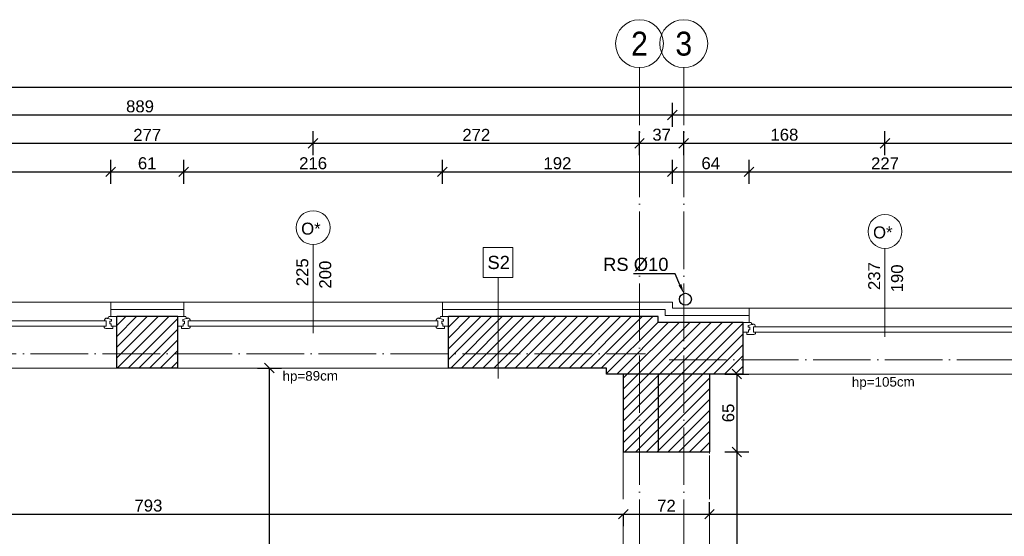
# Model space of a CAD drawing. Header units: millimetres. Extents: x 6506 to 39690, y 6022 to 25261.
# Tile 24 of 59: x 13625 to 14447, y 19460 to 19892. Entities that reach past the tile are written whole.
import ezdxf
from ezdxf import colors
from ezdxf.entities.mleader import LeaderData, LeaderLine
from ezdxf.enums import TextEntityAlignment as Align
from ezdxf.math import Vec2, Vec3

# ---------------------------------------------------------------- set-up
doc = ezdxf.new("R2010")
doc.units = ezdxf.units.MM
for name, pattern in [('ACAD_ISO03W100', [30, 12, -18]), ('ACAD_ISO04W100', [30, 24, -3, 0, -3]), ('DASHED', [19.05, 12.7, -6.35]), ('Osie$0$CONTINOUS', [0])]:
    doc.linetypes.add(name, pattern=pattern)
doc.layers.add('A_HATCH', color=7, linetype='Continuous', lineweight=5, true_color=0x999999)
doc.layers.add('A_IZOLEACJA TERMI_PROJEKTOWANA', color=7, linetype='Continuous', lineweight=15, true_color=0x0089b6)
for name, color, linetype, lineweight in [('A_KONST_ISTNIEJĄCE', 83, 'Continuous', 25), ('A_OPISY', 40, 'Continuous', 9), ('A_OSIE KONSTRUKCYJNE', 150, 'ACAD_ISO04W100', 5), ('A_STOLARKA OKIENNA', 141, 'Continuous', 15), ('A_WIDOK', 141, 'Continuous', 13), ('A_WIDOK-NAD', 221, 'DASHED', 13), ('A_WYMIAROWANIE', 7, 'Continuous', 9)]:
    doc.layers.add(name, color=color, linetype=linetype, lineweight=lineweight)
doc.layers.add('A_NIEWIDOCZNE  POMOCNICZE', color=252, linetype='ACAD_ISO03W100', lineweight=5, plot=False)
doc.layers.add('A_RYNNY', color=71, linetype='Continuous')
doc.styles.add('DEMIURG_100_opisy', font='arial.ttf', dxfattribs={"width": 0.9, "height": 20})
doc.styles.get("Standard").update_dxf_attribs({"font": 'arial.ttf'})
doc.linetypes.add('BATTING', pattern='A,0.0001,-0.1,[134,ltypeshp.shx,S=0.1,R=0,X=-0.1,Y=0],-0.2,[134,ltypeshp.shx,S=0.1,R=180,X=0.1,Y=0],-0.1', length=0.4001)
doc.dimstyles.new('1 do 100', dxfattribs={"dimtxt": 10, "dimasz": 8, "dimexe": 10, "dimexo": 10, "dimgap": 2, "dimtad": 1, "dimdec": 0, "dimtxsty": 'Standard', "dimblk": 'OBLIQUE', "dimcen": 2.5, "dimadec": 0, "dimazin": 0, "dimtfac": 1, "dimtdec": 0, "dimtmove": 0, "dimatfit": 3, "dimldrblk": 'OBLIQUE', "dimfxl": 10, "dimfxlon": 1, "dimarcsym": 0})

# ---------------------------------------------------------------- blocks, each defined once
blk = doc.blocks.new('*U173')
at = {"color": 144}
for p, q in [((-37, 0), (-37, -8)), ((-37, 0), (-30.32, 0)), ((-37, 0), (-37, -8)), ((-30.32, 0), (-29.74, -1.55)), ((193.32, 0), (192.74, -1.55)), ((200, 0), (193.32, 0)), ((200, 0), (200, -8)), ((-37, -8), (-33.8, -8)), ((-33.8, -8), (-33.8, -9.92)), ((-33.8, -8), (-32.41, -8)), ((-32.76, -2.4), (-29.74, -1.55)), ((-32.76, -3.73), (-32.76, -2.4)), ((-31.39, -3.73), (-32.76, -3.73)), ((-32.41, -8), (-32.41, -6.06)), ((-32.41, -6.06), (-31.39, -6.06)), ((-31.39, -6.06), (-31.39, -3.73)), ((-29.74, -1.55), (-28.89, -1.55)), ((-28.89, -1.55), (-28.99, -1.01)), ((-28.25, -7.98), (-28.25, -3.66)), ((-28.25, -3.66), (-26.62, -3.66)), ((-26.66, -7.98), (-28.25, -7.98)), ((-26.66, -9.03), (-26.66, -7.98)), ((191.25, -3.66), (189.62, -3.66)), ((189.66, -9.03), (189.66, -7.98)), ((189.66, -7.98), (191.25, -7.98)), ((191.25, -7.98), (191.25, -3.66)), ((191.89, -1.55), (191.99, -1.01)), ((192.74, -1.55), (191.89, -1.55)), ((195.76, -2.4), (192.74, -1.55)), ((194.39, -6.06), (194.39, -3.73)), ((194.39, -3.73), (195.76, -3.73)), ((195.41, -6.06), (194.39, -6.06)), ((195.41, -8), (195.41, -6.06)), ((196.8, -8), (195.41, -8)), ((195.76, -3.73), (195.76, -2.4)), ((200, -8), (196.8, -8)), ((196.8, -8), (196.8, -9.92)), ((-33.8, -9.92), (-27.94, -9.92)), ((196.8, -9.92), (190.94, -9.92))]:
    blk.add_line(p, q, dxfattribs=at)
blk.add_lwpolyline([(-28.25, -3.66), (191.25, -3.66), (191.25, -7.98), (-28.25, -7.98)], close=True, dxfattribs=at)
for centre, radius, start, end in [((-29.13, -3.52), 2.51, 356.81051, 86.81051), ((192.13, -3.52), 2.51, 93.18949, 183.18949), ((-28.03, -8.42), 1.5, 273.35533, 335.68535), ((191.03, -8.42), 1.5, 204.31465, 266.64467)]:
    blk.add_arc(centre, radius, start, end, dxfattribs=at)
blk = doc.blocks.new('*U174')
at = {"color": 144}
for p, q in [((-26.04, 0), (-26.04, -8)), ((-26.04, 0), (-19.35, 0)), ((-26.04, 0), (-26.04, -8)), ((-19.35, 0), (-18.77, -1.55)), ((193.32, 0), (192.74, -1.55)), ((200, 0), (193.32, 0)), ((200, 0), (200, -8)), ((-26.04, -8), (-22.84, -8)), ((-22.84, -8), (-22.84, -9.92)), ((-22.84, -8), (-21.44, -8)), ((-21.8, -2.4), (-18.77, -1.55)), ((-21.8, -3.73), (-21.8, -2.4)), ((-20.42, -3.73), (-21.8, -3.73)), ((-21.44, -8), (-21.44, -6.06)), ((-21.44, -6.06), (-20.42, -6.06)), ((-20.42, -6.06), (-20.42, -3.73)), ((-18.77, -1.55), (-17.93, -1.55)), ((-17.93, -1.55), (-18.02, -1.01)), ((-17.28, -7.98), (-17.28, -3.66)), ((-17.28, -3.66), (-15.65, -3.66)), ((-15.7, -7.98), (-17.28, -7.98)), ((-15.7, -9.03), (-15.7, -7.98)), ((191.25, -3.66), (189.62, -3.66)), ((189.66, -9.03), (189.66, -7.98)), ((189.66, -7.98), (191.25, -7.98)), ((191.25, -7.98), (191.25, -3.66)), ((191.89, -1.55), (191.99, -1.01)), ((192.74, -1.55), (191.89, -1.55)), ((195.76, -2.4), (192.74, -1.55)), ((194.39, -6.06), (194.39, -3.73)), ((194.39, -3.73), (195.76, -3.73)), ((195.41, -6.06), (194.39, -6.06)), ((195.41, -8), (195.41, -6.06)), ((196.8, -8), (195.41, -8)), ((195.76, -3.73), (195.76, -2.4)), ((200, -8), (196.8, -8)), ((196.8, -8), (196.8, -9.92)), ((-22.84, -9.92), (-16.98, -9.92)), ((196.8, -9.92), (190.94, -9.92))]:
    blk.add_line(p, q, dxfattribs=at)
blk.add_lwpolyline([(-17.28, -3.66), (191.25, -3.66), (191.25, -7.98), (-17.28, -7.98)], close=True, dxfattribs=at)
for centre, radius, start, end in [((-18.16, -3.52), 2.51, 356.81051, 86.81051), ((192.13, -3.52), 2.51, 93.18949, 183.18949), ((-17.07, -8.42), 1.5, 273.35533, 335.68535), ((191.03, -8.42), 1.5, 204.31465, 266.64467)]:
    blk.add_arc(centre, radius, start, end, dxfattribs=at)
blk = doc.blocks.new('*U175')
at = {"color": 144}
for p, q in [((-26, 0), (-26, -8)), ((-26, 0), (-19.32, 0)), ((-26, 0), (-26, -8)), ((-19.32, 0), (-18.74, -1.55)), ((193.32, 0), (192.74, -1.55)), ((200, 0), (193.32, 0)), ((200, 0), (200, -8)), ((-26, -8), (-22.8, -8)), ((-22.8, -8), (-22.8, -9.92)), ((-22.8, -8), (-21.41, -8)), ((-21.76, -2.4), (-18.74, -1.55)), ((-21.76, -3.73), (-21.76, -2.4)), ((-20.39, -3.73), (-21.76, -3.73)), ((-21.41, -8), (-21.41, -6.06)), ((-21.41, -6.06), (-20.39, -6.06)), ((-20.39, -6.06), (-20.39, -3.73)), ((-18.74, -1.55), (-17.89, -1.55)), ((-17.89, -1.55), (-17.99, -1.01)), ((-17.25, -7.98), (-17.25, -3.66)), ((-17.25, -3.66), (-15.62, -3.66)), ((-15.66, -7.98), (-17.25, -7.98)), ((-15.66, -9.03), (-15.66, -7.98)), ((191.25, -3.66), (189.62, -3.66)), ((189.66, -9.03), (189.66, -7.98)), ((189.66, -7.98), (191.25, -7.98)), ((191.25, -7.98), (191.25, -3.66)), ((191.89, -1.55), (191.99, -1.01)), ((192.74, -1.55), (191.89, -1.55)), ((195.76, -2.4), (192.74, -1.55)), ((194.39, -6.06), (194.39, -3.73)), ((194.39, -3.73), (195.76, -3.73)), ((195.41, -6.06), (194.39, -6.06)), ((195.41, -8), (195.41, -6.06)), ((196.8, -8), (195.41, -8)), ((195.76, -3.73), (195.76, -2.4)), ((200, -8), (196.8, -8)), ((196.8, -8), (196.8, -9.92)), ((-22.8, -9.92), (-16.94, -9.92)), ((196.8, -9.92), (190.94, -9.92))]:
    blk.add_line(p, q, dxfattribs=at)
blk.add_lwpolyline([(-17.25, -3.66), (191.25, -3.66), (191.25, -7.98), (-17.25, -7.98)], close=True, dxfattribs=at)
for centre, radius, start, end in [((-18.13, -3.52), 2.51, 356.81051, 86.81051), ((192.13, -3.52), 2.51, 93.18949, 183.18949), ((-17.03, -8.42), 1.5, 273.35533, 335.68535), ((191.03, -8.42), 1.5, 204.31465, 266.64467)]:
    blk.add_arc(centre, radius, start, end, dxfattribs=at)
blk = doc.blocks.new('WARTOŚĆ')
at = {"layer": 'A_OPISY', "color": 144}
blk.add_line((0, 0), (0, 73.97), dxfattribs=at)
blk.add_circle((0, 88.12), 14.15, dxfattribs=at)
blk.add_attdef('OZ', (-9.99, 82.42), '', height=10, dxfattribs=at)
for tag, p in [('H', (15.09, 32.64)), ('S', (-4.03, 32.64))]:
    blk.add_attdef(tag, p, '', height=10, rotation=90, dxfattribs=at)
blk = doc.blocks.new('OSI')
at = {"layer": 'A_OSIE KONSTRUKCYJNE', "ltscale": 2}
for p, q in [((17182.53, 22227.01), (17182.53, 19966.92)), ((17219.53, 22227.01), (17219.53, 19966.92)), ((16013.11, 21988.12), (17187.7, 21988.12)), ((17207.22, 21983.12), (19027.17, 21983.12))]:
    blk.add_line(p, q, dxfattribs=at)
at = {"layer": 'A_OSIE KONSTRUKCYJNE', "linetype": 'Continuous'}
for centre in [(17182.53, 22247.01), (17219.53, 22247.01)]:
    blk.add_circle(centre, 20, dxfattribs=at)
at = {"layer": 'A_OSIE KONSTRUKCYJNE', "linetype": 'Osie$0$CONTINOUS', "style": 'DEMIURG_100_opisy', "width": 0.9}
for s, p in [('2', (17182.53, 22247.01)), ('3', (17219.53, 22247.01))]:
    blk.add_text(s, height=20, dxfattribs=at).set_placement(p, align=Align.MIDDLE_CENTER)
blk = doc.blocks.new('_Oblique')
at = {"color": 0, "linetype": 'ByBlock', "lineweight": -2}
blk.add_line((-0.5, -0.5), (0.5, 0.5), dxfattribs=at)
blk = doc.blocks.new('*D257')
at = {"layer": 'A_WYMIAROWANIE', "color": 0, "lineweight": -2, "ltscale": 2, "transparency": 16777216}
for p, q in [((13336.26, 19478.68), (13336.26, 19468.68)), ((13336.26, 19478.68), (14129.26, 19478.68)), ((14129.26, 19478.68), (14129.26, 19468.68))]:
    blk.add_line(p, q, dxfattribs=at)
at = {"layer": 'Defpoints', "color": 0, "ltscale": 2, "transparency": 16777216}
for p in [(13336.26, 19486.93), (14129.26, 19486.93), (14129.26, 19478.68)]:
    blk.add_point(p, dxfattribs=at)
at = {"layer": 'A_WYMIAROWANIE', "color": 0, "lineweight": -2, "ltscale": 2, "transparency": 16777216, "xscale": 8, "yscale": 8, "zscale": 8, "rotation": 180}
blk.add_blockref('_Oblique', (13336.26, 19478.68), dxfattribs=at)
at = {"layer": 'A_WYMIAROWANIE', "color": 0, "lineweight": -2, "ltscale": 2, "transparency": 16777216, "xscale": 8, "yscale": 8, "zscale": 8}
blk.add_blockref('_Oblique', (14129.26, 19478.68), dxfattribs=at)
at = {"layer": 'A_WYMIAROWANIE', "color": 0, "ltscale": 2, "transparency": 16777216, "insert": (13732.76, 19485.79), "char_height": 10, "attachment_point": 5}
blk.add_mtext('793', dxfattribs=at)
blk = doc.blocks.new('*D258')
at = {"layer": 'A_WYMIAROWANIE', "color": 0, "lineweight": -2, "ltscale": 2, "transparency": 16777216}
for p, q in [((14201.26, 19478.68), (14201.26, 19488.68)), ((14129.26, 19478.68), (14129.26, 19468.68)), ((14129.26, 19478.68), (14201.26, 19478.68))]:
    blk.add_line(p, q, dxfattribs=at)
at = {"layer": 'Defpoints', "color": 0, "ltscale": 2, "transparency": 16777216}
for p in [(14129.26, 19486.93), (14201.26, 19478.68), (14201.26, 19478.68)]:
    blk.add_point(p, dxfattribs=at)
at = {"layer": 'A_WYMIAROWANIE', "color": 0, "lineweight": -2, "ltscale": 2, "transparency": 16777216, "xscale": 8, "yscale": 8, "zscale": 8, "rotation": 180}
blk.add_blockref('_Oblique', (14129.26, 19478.68), dxfattribs=at)
at = {"layer": 'A_WYMIAROWANIE', "color": 0, "lineweight": -2, "ltscale": 2, "transparency": 16777216, "xscale": 8, "yscale": 8, "zscale": 8}
blk.add_blockref('_Oblique', (14201.26, 19478.68), dxfattribs=at)
at = {"layer": 'A_WYMIAROWANIE', "color": 0, "ltscale": 2, "transparency": 16777216, "insert": (14165.26, 19485.7), "char_height": 10, "attachment_point": 5}
blk.add_mtext('72', dxfattribs=at)
blk = doc.blocks.new('*D259')
at = {"layer": 'A_WYMIAROWANIE', "color": 0, "lineweight": -2, "ltscale": 2, "transparency": 16777216}
for p, q in [((14201.26, 19478.68), (14201.26, 19488.68)), ((14775.26, 19488.68), (14775.26, 19468.68)), ((14201.26, 19478.68), (14775.26, 19478.68))]:
    blk.add_line(p, q, dxfattribs=at)
at = {"layer": 'Defpoints', "color": 0, "ltscale": 2, "transparency": 16777216}
for p in [(14775.26, 19512.16), (14201.26, 19478.68), (14775.26, 19478.68)]:
    blk.add_point(p, dxfattribs=at)
at = {"layer": 'A_WYMIAROWANIE', "color": 0, "lineweight": -2, "ltscale": 2, "transparency": 16777216, "xscale": 8, "yscale": 8, "zscale": 8, "rotation": 180}
blk.add_blockref('_Oblique', (14201.26, 19478.68), dxfattribs=at)
at = {"layer": 'A_WYMIAROWANIE', "color": 0, "lineweight": -2, "ltscale": 2, "transparency": 16777216, "xscale": 8, "yscale": 8, "zscale": 8}
blk.add_blockref('_Oblique', (14775.26, 19478.68), dxfattribs=at)
at = {"layer": 'A_WYMIAROWANIE', "color": 0, "ltscale": 2, "transparency": 16777216, "insert": (14488.26, 19485.77), "char_height": 10, "attachment_point": 5}
blk.add_mtext('574', dxfattribs=at)
blk = doc.blocks.new('*D260')
at = {"layer": 'A_WYMIAROWANIE', "color": 0, "lineweight": -2, "ltscale": 2, "transparency": 16777216}
for p, q in [((14214.02, 19595.66), (14234.02, 19595.66)), ((14224.02, 19595.66), (14224.02, 19530.66)), ((14214.02, 19530.66), (14234.02, 19530.66))]:
    blk.add_line(p, q, dxfattribs=at)
at = {"layer": 'Defpoints', "color": 0, "ltscale": 2, "transparency": 16777216}
for p in [(14201.26, 19595.66), (14201.26, 19530.66), (14224.02, 19530.66)]:
    blk.add_point(p, dxfattribs=at)
at = {"layer": 'A_WYMIAROWANIE', "color": 0, "lineweight": -2, "ltscale": 2, "transparency": 16777216, "xscale": 8, "yscale": 8, "zscale": 8}
for p, rotation in [((14224.02, 19595.66), 90), ((14224.02, 19530.66), 270)]:
    blk.add_blockref('_Oblique', p, dxfattribs=dict(at, rotation=rotation))
at = {"layer": 'A_WYMIAROWANIE', "color": 0, "ltscale": 2, "transparency": 16777216, "insert": (14216.92, 19563.16), "char_height": 10, "attachment_point": 5, "rotation": 90}
blk.add_mtext('65', dxfattribs=at)
blk = doc.blocks.new('*D261')
at = {"layer": 'A_WYMIAROWANIE', "color": 0, "lineweight": -2, "ltscale": 2, "transparency": 16777216}
for p, q in [((14214.02, 19530.66), (14234.02, 19530.66)), ((14224.02, 19530.66), (14224.02, 19300.66)), ((14214.02, 19300.66), (14234.02, 19300.66))]:
    blk.add_line(p, q, dxfattribs=at)
at = {"layer": 'Defpoints', "color": 0, "ltscale": 2, "transparency": 16777216}
for p in [(14201.26, 19530.66), (14201.26, 19300.66), (14224.02, 19300.66)]:
    blk.add_point(p, dxfattribs=at)
at = {"layer": 'A_WYMIAROWANIE', "color": 0, "lineweight": -2, "ltscale": 2, "transparency": 16777216, "xscale": 8, "yscale": 8, "zscale": 8}
for p, rotation in [((14224.02, 19530.66), 90), ((14224.02, 19300.66), 270)]:
    blk.add_blockref('_Oblique', p, dxfattribs=dict(at, rotation=rotation))
at = {"layer": 'A_WYMIAROWANIE', "color": 0, "ltscale": 2, "transparency": 16777216, "insert": (14216.91, 19415.66), "char_height": 10, "attachment_point": 5, "rotation": 90}
blk.add_mtext('230', dxfattribs=at)
blk = doc.blocks.new('*D281')
at = {"layer": 'A_WYMIAROWANIE', "color": 0, "lineweight": -2, "ltscale": 2, "transparency": 16777216}
for p, q in [((13485.87, 19754.53), (13485.87, 19774.53)), ((13701.26, 19754.53), (13701.26, 19774.53)), ((13485.87, 19764.53), (13701.26, 19764.53))]:
    blk.add_line(p, q, dxfattribs=at)
at = {"layer": 'Defpoints', "color": 0, "ltscale": 2, "transparency": 16777216}
for p in [(13701.26, 19764.53), (13485.87, 19655.66), (13701.26, 19655.66)]:
    blk.add_point(p, dxfattribs=at)
at = {"layer": 'A_WYMIAROWANIE', "color": 0, "lineweight": -2, "ltscale": 2, "transparency": 16777216, "xscale": 8, "yscale": 8, "zscale": 8, "rotation": 180}
blk.add_blockref('_Oblique', (13485.87, 19764.53), dxfattribs=at)
at = {"layer": 'A_WYMIAROWANIE', "color": 0, "lineweight": -2, "ltscale": 2, "transparency": 16777216, "xscale": 8, "yscale": 8, "zscale": 8}
blk.add_blockref('_Oblique', (13701.26, 19764.53), dxfattribs=at)
at = {"layer": 'A_WYMIAROWANIE', "color": 0, "ltscale": 2, "transparency": 16777216, "insert": (13593.57, 19771.63), "char_height": 10, "attachment_point": 5}
blk.add_mtext('215', dxfattribs=at)
blk = doc.blocks.new('*D282')
at = {"layer": 'A_WYMIAROWANIE', "color": 0, "lineweight": -2, "ltscale": 2, "transparency": 16777216}
for p, q in [((13701.26, 19754.53), (13701.26, 19774.53)), ((13762.26, 19754.53), (13762.26, 19774.53)), ((13701.26, 19764.53), (13762.26, 19764.53))]:
    blk.add_line(p, q, dxfattribs=at)
at = {"layer": 'Defpoints', "color": 0, "ltscale": 2, "transparency": 16777216}
for p in [(13762.26, 19764.53), (13701.26, 19655.66), (13762.26, 19655.66)]:
    blk.add_point(p, dxfattribs=at)
at = {"layer": 'A_WYMIAROWANIE', "color": 0, "lineweight": -2, "ltscale": 2, "transparency": 16777216, "xscale": 8, "yscale": 8, "zscale": 8, "rotation": 180}
blk.add_blockref('_Oblique', (13701.26, 19764.53), dxfattribs=at)
at = {"layer": 'A_WYMIAROWANIE', "color": 0, "lineweight": -2, "ltscale": 2, "transparency": 16777216, "xscale": 8, "yscale": 8, "zscale": 8}
blk.add_blockref('_Oblique', (13762.26, 19764.53), dxfattribs=at)
at = {"layer": 'A_WYMIAROWANIE', "color": 0, "ltscale": 2, "transparency": 16777216, "insert": (13731.76, 19771.63), "char_height": 10, "attachment_point": 5}
blk.add_mtext('61', dxfattribs=at)
blk = doc.blocks.new('*D283')
at = {"layer": 'A_WYMIAROWANIE', "color": 0, "lineweight": -2, "ltscale": 2, "transparency": 16777216}
for p, q in [((13762.26, 19754.53), (13762.26, 19774.53)), ((13978.26, 19754.53), (13978.26, 19774.53)), ((13762.26, 19764.53), (13978.26, 19764.53))]:
    blk.add_line(p, q, dxfattribs=at)
at = {"layer": 'Defpoints', "color": 0, "ltscale": 2, "transparency": 16777216}
for p in [(13978.26, 19764.53), (13762.26, 19655.66), (13978.26, 19655.66)]:
    blk.add_point(p, dxfattribs=at)
at = {"layer": 'A_WYMIAROWANIE', "color": 0, "lineweight": -2, "ltscale": 2, "transparency": 16777216, "xscale": 8, "yscale": 8, "zscale": 8, "rotation": 180}
blk.add_blockref('_Oblique', (13762.26, 19764.53), dxfattribs=at)
at = {"layer": 'A_WYMIAROWANIE', "color": 0, "lineweight": -2, "ltscale": 2, "transparency": 16777216, "xscale": 8, "yscale": 8, "zscale": 8}
blk.add_blockref('_Oblique', (13978.26, 19764.53), dxfattribs=at)
at = {"layer": 'A_WYMIAROWANIE', "color": 0, "ltscale": 2, "transparency": 16777216, "insert": (13870.26, 19771.63), "char_height": 10, "attachment_point": 5}
blk.add_mtext('216', dxfattribs=at)
blk = doc.blocks.new('*D284')
at = {"layer": 'A_WYMIAROWANIE', "color": 0, "lineweight": -2, "ltscale": 2, "transparency": 16777216}
for p, q in [((13978.26, 19754.53), (13978.26, 19774.53)), ((14170.26, 19754.53), (14170.26, 19774.53)), ((13978.26, 19764.53), (14170.26, 19764.53))]:
    blk.add_line(p, q, dxfattribs=at)
at = {"layer": 'Defpoints', "color": 0, "ltscale": 2, "transparency": 16777216}
for p in [(14170.26, 19764.53), (13978.26, 19655.66), (14170.26, 19655.66)]:
    blk.add_point(p, dxfattribs=at)
at = {"layer": 'A_WYMIAROWANIE', "color": 0, "lineweight": -2, "ltscale": 2, "transparency": 16777216, "xscale": 8, "yscale": 8, "zscale": 8, "rotation": 180}
blk.add_blockref('_Oblique', (13978.26, 19764.53), dxfattribs=at)
at = {"layer": 'A_WYMIAROWANIE', "color": 0, "lineweight": -2, "ltscale": 2, "transparency": 16777216, "xscale": 8, "yscale": 8, "zscale": 8}
blk.add_blockref('_Oblique', (14170.26, 19764.53), dxfattribs=at)
at = {"layer": 'A_WYMIAROWANIE', "color": 0, "ltscale": 2, "transparency": 16777216, "insert": (14074.26, 19771.63), "char_height": 10, "attachment_point": 5}
blk.add_mtext('192', dxfattribs=at)
blk = doc.blocks.new('*D285')
at = {"layer": 'A_WYMIAROWANIE', "color": 0, "lineweight": -2, "ltscale": 2, "transparency": 16777216}
for p, q in [((14170.26, 19754.53), (14170.26, 19774.53)), ((14234.26, 19754.53), (14234.26, 19774.53)), ((14170.26, 19764.53), (14234.26, 19764.53))]:
    blk.add_line(p, q, dxfattribs=at)
at = {"layer": 'Defpoints', "color": 0, "ltscale": 2, "transparency": 16777216}
for p in [(14234.26, 19764.53), (14170.26, 19655.66), (14234.26, 19650.66)]:
    blk.add_point(p, dxfattribs=at)
at = {"layer": 'A_WYMIAROWANIE', "color": 0, "lineweight": -2, "ltscale": 2, "transparency": 16777216, "xscale": 8, "yscale": 8, "zscale": 8, "rotation": 180}
blk.add_blockref('_Oblique', (14170.26, 19764.53), dxfattribs=at)
at = {"layer": 'A_WYMIAROWANIE', "color": 0, "lineweight": -2, "ltscale": 2, "transparency": 16777216, "xscale": 8, "yscale": 8, "zscale": 8}
blk.add_blockref('_Oblique', (14234.26, 19764.53), dxfattribs=at)
at = {"layer": 'A_WYMIAROWANIE', "color": 0, "ltscale": 2, "transparency": 16777216, "insert": (14202.26, 19771.63), "char_height": 10, "attachment_point": 5}
blk.add_mtext('64', dxfattribs=at)
blk = doc.blocks.new('*D286')
at = {"layer": 'A_WYMIAROWANIE', "color": 0, "lineweight": -2, "ltscale": 2, "transparency": 16777216}
for p, q in [((14234.26, 19754.53), (14234.26, 19774.53)), ((14461.26, 19754.53), (14461.26, 19774.53)), ((14234.26, 19764.53), (14461.26, 19764.53))]:
    blk.add_line(p, q, dxfattribs=at)
at = {"layer": 'Defpoints', "color": 0, "ltscale": 2, "transparency": 16777216}
for p in [(14461.26, 19764.53), (14234.26, 19650.66), (14461.26, 19650.66)]:
    blk.add_point(p, dxfattribs=at)
at = {"layer": 'A_WYMIAROWANIE', "color": 0, "lineweight": -2, "ltscale": 2, "transparency": 16777216, "xscale": 8, "yscale": 8, "zscale": 8, "rotation": 180}
blk.add_blockref('_Oblique', (14234.26, 19764.53), dxfattribs=at)
at = {"layer": 'A_WYMIAROWANIE', "color": 0, "lineweight": -2, "ltscale": 2, "transparency": 16777216, "xscale": 8, "yscale": 8, "zscale": 8}
blk.add_blockref('_Oblique', (14461.26, 19764.53), dxfattribs=at)
at = {"layer": 'A_WYMIAROWANIE', "color": 0, "ltscale": 2, "transparency": 16777216, "insert": (14347.76, 19771.55), "char_height": 10, "attachment_point": 5}
blk.add_mtext('227', dxfattribs=at)
blk = doc.blocks.new('*D296')
at = {"layer": 'A_WYMIAROWANIE', "color": 0, "lineweight": -2, "ltscale": 2, "transparency": 16777216}
for p, q in [((13593.26, 19778.36), (13593.26, 19798.36)), ((13870.28, 19778.36), (13870.28, 19798.36)), ((13593.26, 19788.36), (13870.28, 19788.36))]:
    blk.add_line(p, q, dxfattribs=at)
at = {"layer": 'Defpoints', "color": 0, "ltscale": 2, "transparency": 16777216}
for p in [(13870.28, 19788.36), (13593.26, 19655.66), (13870.28, 19655.66)]:
    blk.add_point(p, dxfattribs=at)
at = {"layer": 'A_WYMIAROWANIE', "color": 0, "lineweight": -2, "ltscale": 2, "transparency": 16777216, "xscale": 8, "yscale": 8, "zscale": 8, "rotation": 180}
blk.add_blockref('_Oblique', (13593.26, 19788.36), dxfattribs=at)
at = {"layer": 'A_WYMIAROWANIE', "color": 0, "lineweight": -2, "ltscale": 2, "transparency": 16777216, "xscale": 8, "yscale": 8, "zscale": 8}
blk.add_blockref('_Oblique', (13870.28, 19788.36), dxfattribs=at)
at = {"layer": 'A_WYMIAROWANIE', "color": 0, "ltscale": 2, "transparency": 16777216, "insert": (13731.77, 19795.39), "char_height": 10, "attachment_point": 5}
blk.add_mtext('277', dxfattribs=at)
blk = doc.blocks.new('*D297')
at = {"layer": 'A_WYMIAROWANIE', "color": 0, "lineweight": -2, "ltscale": 2, "transparency": 16777216}
for p, q in [((13870.28, 19778.36), (13870.28, 19798.36)), ((14142.76, 19778.36), (14142.76, 19798.36)), ((13870.28, 19788.36), (14142.76, 19788.36))]:
    blk.add_line(p, q, dxfattribs=at)
at = {"layer": 'Defpoints', "color": 0, "ltscale": 2, "transparency": 16777216}
for p in [(14142.76, 19788.36), (14142.76, 19700.63), (13870.28, 19655.66)]:
    blk.add_point(p, dxfattribs=at)
at = {"layer": 'A_WYMIAROWANIE', "color": 0, "lineweight": -2, "ltscale": 2, "transparency": 16777216, "xscale": 8, "yscale": 8, "zscale": 8, "rotation": 180}
blk.add_blockref('_Oblique', (13870.28, 19788.36), dxfattribs=at)
at = {"layer": 'A_WYMIAROWANIE', "color": 0, "lineweight": -2, "ltscale": 2, "transparency": 16777216, "xscale": 8, "yscale": 8, "zscale": 8}
blk.add_blockref('_Oblique', (14142.76, 19788.36), dxfattribs=at)
at = {"layer": 'A_WYMIAROWANIE', "color": 0, "ltscale": 2, "transparency": 16777216, "insert": (14006.52, 19795.39), "char_height": 10, "attachment_point": 5}
blk.add_mtext('272', dxfattribs=at)
blk = doc.blocks.new('*D298')
at = {"layer": 'A_WYMIAROWANIE', "color": 0, "lineweight": -2, "ltscale": 2, "transparency": 16777216}
for p, q in [((14142.76, 19778.36), (14142.76, 19798.36)), ((14179.76, 19778.36), (14179.76, 19798.36)), ((14142.76, 19788.36), (14179.76, 19788.36))]:
    blk.add_line(p, q, dxfattribs=at)
at = {"layer": 'Defpoints', "color": 0, "ltscale": 2, "transparency": 16777216}
for p in [(14179.76, 19788.36), (14142.76, 19700.63), (14179.76, 19701.95)]:
    blk.add_point(p, dxfattribs=at)
at = {"layer": 'A_WYMIAROWANIE', "color": 0, "lineweight": -2, "ltscale": 2, "transparency": 16777216, "xscale": 8, "yscale": 8, "zscale": 8, "rotation": 180}
blk.add_blockref('_Oblique', (14142.76, 19788.36), dxfattribs=at)
at = {"layer": 'A_WYMIAROWANIE', "color": 0, "lineweight": -2, "ltscale": 2, "transparency": 16777216, "xscale": 8, "yscale": 8, "zscale": 8}
blk.add_blockref('_Oblique', (14179.76, 19788.36), dxfattribs=at)
at = {"layer": 'A_WYMIAROWANIE', "color": 0, "ltscale": 2, "transparency": 16777216, "insert": (14161.26, 19795.47), "char_height": 10, "attachment_point": 5}
blk.add_mtext('37', dxfattribs=at)
blk = doc.blocks.new('*D299')
at = {"layer": 'A_WYMIAROWANIE', "color": 0, "lineweight": -2, "ltscale": 2, "transparency": 16777216}
for p, q in [((14179.76, 19778.36), (14179.76, 19798.36)), ((14347.76, 19778.36), (14347.76, 19798.36)), ((14179.76, 19788.36), (14347.76, 19788.36))]:
    blk.add_line(p, q, dxfattribs=at)
at = {"layer": 'Defpoints', "color": 0, "ltscale": 2, "transparency": 16777216}
for p in [(14347.76, 19788.36), (14179.76, 19701.95), (14347.76, 19663.63)]:
    blk.add_point(p, dxfattribs=at)
at = {"layer": 'A_WYMIAROWANIE', "color": 0, "lineweight": -2, "ltscale": 2, "transparency": 16777216, "xscale": 8, "yscale": 8, "zscale": 8, "rotation": 180}
blk.add_blockref('_Oblique', (14179.76, 19788.36), dxfattribs=at)
at = {"layer": 'A_WYMIAROWANIE', "color": 0, "lineweight": -2, "ltscale": 2, "transparency": 16777216, "xscale": 8, "yscale": 8, "zscale": 8}
blk.add_blockref('_Oblique', (14347.76, 19788.36), dxfattribs=at)
at = {"layer": 'A_WYMIAROWANIE', "color": 0, "ltscale": 2, "transparency": 16777216, "insert": (14263.76, 19795.47), "char_height": 10, "attachment_point": 5}
blk.add_mtext('168', dxfattribs=at)
blk = doc.blocks.new('*D300')
at = {"layer": 'A_WYMIAROWANIE', "color": 0, "lineweight": -2, "ltscale": 2, "transparency": 16777216}
for p, q in [((14347.76, 19778.36), (14347.76, 19798.36)), ((14628.76, 19778.36), (14628.76, 19798.36)), ((14347.76, 19788.36), (14628.76, 19788.36))]:
    blk.add_line(p, q, dxfattribs=at)
at = {"layer": 'Defpoints', "color": 0, "ltscale": 2, "transparency": 16777216}
for p in [(14628.76, 19788.36), (14347.76, 19663.63), (14628.76, 19663.63)]:
    blk.add_point(p, dxfattribs=at)
at = {"layer": 'A_WYMIAROWANIE', "color": 0, "lineweight": -2, "ltscale": 2, "transparency": 16777216, "xscale": 8, "yscale": 8, "zscale": 8, "rotation": 180}
blk.add_blockref('_Oblique', (14347.76, 19788.36), dxfattribs=at)
at = {"layer": 'A_WYMIAROWANIE', "color": 0, "lineweight": -2, "ltscale": 2, "transparency": 16777216, "xscale": 8, "yscale": 8, "zscale": 8}
blk.add_blockref('_Oblique', (14628.76, 19788.36), dxfattribs=at)
at = {"layer": 'A_WYMIAROWANIE', "color": 0, "ltscale": 2, "transparency": 16777216, "insert": (14488.26, 19795.47), "char_height": 10, "attachment_point": 5}
blk.add_mtext('281', dxfattribs=at)
blk = doc.blocks.new('*D306')
at = {"layer": 'A_WYMIAROWANIE', "color": 0, "lineweight": -2, "ltscale": 2, "transparency": 16777216}
for p, q in [((13281.26, 19802.03), (13281.26, 19822.03)), ((14170.26, 19802.03), (14170.26, 19822.03)), ((13281.26, 19812.03), (14170.26, 19812.03))]:
    blk.add_line(p, q, dxfattribs=at)
at = {"layer": 'Defpoints', "color": 0, "ltscale": 2, "transparency": 16777216}
for p in [(14170.26, 19812.03), (13281.26, 19655.66), (14170.26, 19655.66)]:
    blk.add_point(p, dxfattribs=at)
at = {"layer": 'A_WYMIAROWANIE', "color": 0, "lineweight": -2, "ltscale": 2, "transparency": 16777216, "xscale": 8, "yscale": 8, "zscale": 8, "rotation": 180}
blk.add_blockref('_Oblique', (13281.26, 19812.03), dxfattribs=at)
at = {"layer": 'A_WYMIAROWANIE', "color": 0, "lineweight": -2, "ltscale": 2, "transparency": 16777216, "xscale": 8, "yscale": 8, "zscale": 8}
blk.add_blockref('_Oblique', (14170.26, 19812.03), dxfattribs=at)
at = {"layer": 'A_WYMIAROWANIE', "color": 0, "ltscale": 2, "transparency": 16777216, "insert": (13725.76, 19819.14), "char_height": 10, "attachment_point": 5}
blk.add_mtext('889', dxfattribs=at)
blk = doc.blocks.new('*D307')
at = {"layer": 'A_WYMIAROWANIE', "color": 0, "lineweight": -2, "ltscale": 2, "transparency": 16777216}
for p, q in [((14170.26, 19802.03), (14170.26, 19822.03)), ((15776.26, 19802.03), (15776.26, 19822.03)), ((14170.26, 19812.03), (15776.26, 19812.03))]:
    blk.add_line(p, q, dxfattribs=at)
at = {"layer": 'Defpoints', "color": 0, "ltscale": 2, "transparency": 16777216}
for p in [(15776.26, 19812.03), (14170.26, 19655.66), (15776.26, 19650.66)]:
    blk.add_point(p, dxfattribs=at)
at = {"layer": 'A_WYMIAROWANIE', "color": 0, "lineweight": -2, "ltscale": 2, "transparency": 16777216, "xscale": 8, "yscale": 8, "zscale": 8, "rotation": 180}
blk.add_blockref('_Oblique', (14170.26, 19812.03), dxfattribs=at)
at = {"layer": 'A_WYMIAROWANIE', "color": 0, "lineweight": -2, "ltscale": 2, "transparency": 16777216, "xscale": 8, "yscale": 8, "zscale": 8}
blk.add_blockref('_Oblique', (15776.26, 19812.03), dxfattribs=at)
at = {"layer": 'A_WYMIAROWANIE', "color": 0, "ltscale": 2, "transparency": 16777216, "insert": (14973.26, 19819.14), "char_height": 10, "attachment_point": 5}
blk.add_mtext('1606', dxfattribs=at)
blk = doc.blocks.new('*D308')
at = {"layer": 'A_WYMIAROWANIE', "color": 0, "lineweight": -2, "ltscale": 2, "transparency": 16777216}
for p, q in [((13281.26, 19825.06), (13281.26, 19845.06)), ((15776.26, 19825.06), (15776.26, 19845.06)), ((15776.26, 19835.06), (13281.26, 19835.06))]:
    blk.add_line(p, q, dxfattribs=at)
at = {"layer": 'Defpoints', "color": 0, "ltscale": 2, "transparency": 16777216}
for p in [(13281.26, 19835.06), (15776.26, 19650.66), (13281.26, 19585.66)]:
    blk.add_point(p, dxfattribs=at)
at = {"layer": 'A_WYMIAROWANIE', "color": 0, "lineweight": -2, "ltscale": 2, "transparency": 16777216, "xscale": 8, "yscale": 8, "zscale": 8, "rotation": 180}
blk.add_blockref('_Oblique', (13281.26, 19835.06), dxfattribs=at)
at = {"layer": 'A_WYMIAROWANIE', "color": 0, "lineweight": -2, "ltscale": 2, "transparency": 16777216, "xscale": 8, "yscale": 8, "zscale": 8}
blk.add_blockref('_Oblique', (15776.26, 19835.06), dxfattribs=at)
at = {"layer": 'A_WYMIAROWANIE', "color": 0, "ltscale": 2, "transparency": 16777216, "insert": (14528.76, 19842.17), "char_height": 10, "attachment_point": 5}
blk.add_mtext('2495', dxfattribs=at)
blk = doc.blocks.new('*D379')
at = {"layer": 'A_WYMIAROWANIE', "color": 0, "lineweight": -2, "ltscale": 2, "transparency": 16777216}
for p, q in [((12994.99, 19655.66), (12974.99, 19655.66)), ((12984.99, 17890.66), (12984.99, 19655.66)), ((12994.99, 17890.66), (12974.99, 17890.66))]:
    blk.add_line(p, q, dxfattribs=at)
at = {"layer": 'Defpoints', "color": 0, "ltscale": 2, "transparency": 16777216}
for p in [(12984.99, 19655.66), (13281.26, 19655.66), (13975.26, 17890.66)]:
    blk.add_point(p, dxfattribs=at)
at = {"layer": 'A_WYMIAROWANIE', "color": 0, "lineweight": -2, "ltscale": 2, "transparency": 16777216, "xscale": 8, "yscale": 8, "zscale": 8}
for p, rotation in [((12984.99, 19655.66), 90), ((12984.99, 17890.66), 270)]:
    blk.add_blockref('_Oblique', p, dxfattribs=dict(at, rotation=rotation))
at = {"layer": 'A_WYMIAROWANIE', "color": 0, "ltscale": 2, "transparency": 16777216, "insert": (12977.88, 18773.16), "char_height": 10, "attachment_point": 5, "rotation": 90}
blk.add_mtext('1765', dxfattribs=at)
blk = doc.blocks.new('*D451')
at = {"layer": 'A_WYMIAROWANIE', "color": 0, "lineweight": -2, "ltscale": 2, "transparency": 16777216}
for p, q in [((13823.77, 19600.66), (13843.77, 19600.66)), ((13833.77, 18755.66), (13833.77, 19600.66)), ((13823.77, 18755.66), (13843.77, 18755.66))]:
    blk.add_line(p, q, dxfattribs=at)
at = {"layer": 'Defpoints', "color": 0, "ltscale": 2, "transparency": 16777216}
for p in [(13789.73, 19600.66), (13833.77, 19600.66), (13735.26, 18755.66)]:
    blk.add_point(p, dxfattribs=at)
at = {"layer": 'A_WYMIAROWANIE', "color": 0, "lineweight": -2, "ltscale": 2, "transparency": 16777216, "xscale": 8, "yscale": 8, "zscale": 8}
for p, rotation in [((13833.77, 19600.66), 90), ((13833.77, 18755.66), 270)]:
    blk.add_blockref('_Oblique', p, dxfattribs=dict(at, rotation=rotation))
at = {"layer": 'A_WYMIAROWANIE', "color": 0, "ltscale": 2, "transparency": 16777216, "insert": (13826.66, 19178.16), "char_height": 10, "attachment_point": 5, "rotation": 90}
blk.add_mtext('845', dxfattribs=at)

msp = doc.modelspace()

# ---------------------------------------------------------------- hatches: boundary and pattern name
at = {"layer": 'A_HATCH'}
h = msp.add_hatch(dxfattribs=at)
h.set_pattern_fill('ANSI31', color=256, scale=2)
h.set_pattern_definition([(45, (-1713.23, 355.087), (-4.490128, 4.490128), [])])
h.paths.add_polyline_path([(14201.26, 19300.66), (14129.26, 19300.66), (14129.26, 19244.66), (14201.26, 19244.66)])
h.paths.add_polyline_path([(14201.26, 19595.66), (14158.26, 19595.66), (14158.26, 19530.66), (14201.26, 19530.66)])
h.paths.add_polyline_path([(14158.26, 19595.66), (14129.26, 19595.66), (14129.26, 19530.66), (14158.26, 19530.66)])
h.paths.add_polyline_path([(14229.26, 19638.66), (14158.26, 19638.66), (14158.26, 19643.66), (13983.29, 19643.66), (13983.29, 19635.66), (13983.26, 19600.66), (14115.26, 19600.66), (14115.26, 19595.66), (14229.26, 19595.66)])
h.paths.add_polyline_path([(14510.26, 19638.66), (14466.26, 19638.66), (14466.26, 19630.66), (14466.26, 19595.66), (14510.26, 19595.66)])
h.paths.add_polyline_path([(13757.26, 19643.66), (13706.26, 19643.66), (13706.26, 19635.66), (13706.26, 19600.66), (13757.26, 19600.66)])
h.paths.add_polyline_path([(13480.26, 19643.66), (13293.26, 19643.66), (13293.26, 19527.66), (13301.26, 19527.66), (13336.26, 19527.66), (13336.26, 19600.66), (13480.26, 19600.66)])
h.paths.add_polyline_path([(13336.26, 19307.66), (13293.26, 19307.66), (13293.26, 19251.66), (13301.26, 19251.66), (13336.26, 19251.66)])
h.paths.add_polyline_path([(13336.26, 19019.66), (13293.26, 19019.66), (13293.26, 18419.66), (13336.26, 18419.66)])
h.paths.add_polyline_path([(13812.26, 18204.66), (13336.26, 18204.66), (13336.26, 18223.66), (13293.26, 18223.66), (13293.26, 18161.66), (13812.26, 18161.66), (13812.26, 18173.58)])
h.paths.add_polyline_path([(14014.26, 18204.66), (13990.26, 18204.66), (13971.26, 18204.66), (13942.26, 18204.66), (13942.26, 18161.66), (14014.26, 18161.66)])
h.paths.add_polyline_path([(14201.26, 18471.18), (14178.76, 18471.18), (14201.26, 18471.18), (14201.26, 19016.66), (14158.26, 19016.66), (14158.26, 18320.66), (14803.26, 18320.66), (14803.26, 18363.66), (14201.26, 18363.66)])
h.paths.add_polyline_path([(14114.26, 18402.66), (14136.76, 18402.66), (14114.26, 18402.66), (14114.26, 18356.66), (13971.26, 18356.66), (13971.26, 18313.66), (14156.26, 18313.66), (14156.26, 19016.66), (14129.26, 19016.66), (14129.26, 18725.66), (14114.26, 18725.66)])

# ---------------------------------------------------------------- linework, layer by layer
at = {"layer": 'A_IZOLEACJA TERMI_PROJEKTOWANA', "ltscale": 2}
for p, q in [((13701.26, 19643.66), (13701.26, 19655.66)), ((13762.26, 19643.66), (13762.26, 19655.66)), ((13978.26, 19643.66), (13978.26, 19655.66)), ((14234.26, 19638.66), (14234.26, 19650.66))]:
    msp.add_line(p, q, dxfattribs=at)
for points in [[(13701.26, 19655.66), (13762.26, 19655.66)], [(13978.26, 19655.66), (14170.26, 19655.66), (14170.26, 19650.66), (14234.26, 19650.66)]]:
    msp.add_lwpolyline(points, dxfattribs=at)
at = {"layer": 'A_IZOLEACJA TERMI_PROJEKTOWANA', "linetype": 'BATTING', "ltscale": 14}
for points in [[(13701.26, 19649.66), (13762.26, 19649.66)], [(13978.26, 19649.66), (14164.26, 19649.66), (14164.26, 19644.66), (14234.26, 19644.66)]]:
    msp.add_lwpolyline(points, dxfattribs=at)
at = {"layer": 'A_KONST_ISTNIEJĄCE', "ltscale": 2}
for p, q in [((13706.26, 19600.66), (13706.26, 19643.66)), ((13757.26, 19600.66), (13757.26, 19643.66)), ((13983.26, 19600.66), (13983.26, 19643.66)), ((14229.26, 19595.66), (14229.26, 19638.66)), ((14129.26, 19595.66), (14129.26, 19530.66)), ((14158.26, 19595.66), (14158.26, 19530.66)), ((14201.26, 19595.66), (14201.26, 19530.66)), ((14129.26, 19530.66), (14201.26, 19530.66))]:
    msp.add_line(p, q, dxfattribs=at)
for points in [[(13757.26, 19643.66), (13706.26, 19643.66)], [(14229.26, 19638.66), (14158.26, 19638.66), (14158.26, 19643.66), (13983.26, 19643.66)], [(13757.26, 19600.66), (13706.26, 19600.66)], [(14229.26, 19595.66), (14115.26, 19595.66), (14115.26, 19600.66), (13983.26, 19600.66)]]:
    msp.add_lwpolyline(points, dxfattribs=at)
at = {"layer": 'A_NIEWIDOCZNE  POMOCNICZE', "ltscale": 2}
msp.add_lwpolyline([(14114.26, 18464.66), (14114.26, 18725.66), (14129.26, 18725.66), (14129.26, 19595.66), (14115.26, 19595.66), (14115.26, 19600.66), (13336.26, 19600.66), (13336.26, 18464.66), (14114.26, 18464.66)], dxfattribs=at)
msp.add_lwpolyline([(14201.26, 19595.66), (14775.26, 19595.66), (14775.26, 18363.66), (14201.26, 18363.66)], close=True, dxfattribs=at)
at = {"layer": 'A_OPISY'}
msp.add_line((14024.65, 19591.82), (14024.65, 19676.28), dxfattribs=at)
msp.add_lwpolyline([(14012.15, 19676.28), (14037.15, 19676.28), (14037.15, 19701.28), (14012.15, 19701.28)], close=True, dxfattribs=at)
at = {"layer": 'A_RYNNY'}
msp.add_circle((14181.1, 19658.08), 5, dxfattribs=at)
at = {"layer": 'A_WIDOK', "ltscale": 2}
for p, q in [((13485.26, 19655.66), (13701.26, 19655.66)), ((13762.26, 19655.66), (13978.26, 19655.66)), ((14234.26, 19650.66), (14461.26, 19650.66)), ((13706.26, 19600.66), (13480.26, 19600.66)), ((13983.26, 19600.66), (13757.26, 19600.66)), ((14466.26, 19595.66), (14229.26, 19595.66))]:
    msp.add_line(p, q, dxfattribs=at)
at = {"layer": 'A_WIDOK-NAD', "ltscale": 2}
for p, q in [((14129.26, 19300.66), (14129.26, 19530.66)), ((14201.26, 19300.66), (14201.26, 19530.66))]:
    msp.add_line(p, q, dxfattribs=at)

# ---------------------------------------------------------------- block references
at = {"layer": 'A_OPISY', "color": 144, "transparency": 33554559}
ref = msp.add_blockref('WARTOŚĆ', (13870.28, 19629.79), dxfattribs=at)
ref.add_attrib('S', '225', (13866.24, 19668.96), dxfattribs={"color": 0, "height": 10, "rotation": 90})
ref.add_attrib('H', '200', (13885.37, 19667.01), dxfattribs={"color": 0, "height": 10, "rotation": 90})
ref.add_attrib('OZ', 'O*', (13860.29, 19712.07), dxfattribs={"color": 0, "height": 10})
ref = msp.add_blockref('WARTOŚĆ', (14347.76, 19626.65), dxfattribs=at)
ref.add_attrib('S', '237', (14343.72, 19665.82), dxfattribs={"color": 0, "height": 10, "rotation": 90})
ref.add_attrib('H', '190', (14362.85, 19663.87), dxfattribs={"color": 0, "height": 10, "rotation": 90})
ref.add_attrib('OZ', 'O*', (14337.77, 19708.93), dxfattribs={"color": 0, "height": 10})
at = {"layer": 'A_OSIE KONSTRUKCYJNE'}
msp.add_blockref('OSI', (-3039.77, -2375.46), dxfattribs=at)
at = {"layer": 'A_STOLARKA OKIENNA', "transparency": 33554559, "xscale": -1}
for name, p in [('*U175', (13680.26, 19643.66)), ('*U174', (13957.26, 19643.66)), ('*U173', (14429.26, 19638.66))]:
    msp.add_blockref(name, p, dxfattribs=at)

# ---------------------------------------------------------------- texts
at = {"layer": 'A_OPISY'}
for s, p in [('S2', (14015.83, 19683.35)), ('RS %%C10', (14112.37, 19681.75))]:
    msp.add_text(s, height=11, dxfattribs=at).set_placement(p)
at = {"layer": 'A_OPISY', "transparency": 33554559, "char_height": 8, "attachment_point": 5, "rotation": 0.4248}
for s, insert in [('hp=89cm', (13867.9, 19592.92)), ('hp=105cm', (14346.34, 19587.92))]:
    msp.add_mtext_dynamic_manual_height_columns(s, width=44.3905, gutter_width=12.5, heights=[0], dxfattribs=dict(at, insert=insert))

# ---------------------------------------------------------------- dimensions: what is measured, and where the dimension line sits
at = {"layer": 'A_WYMIAROWANIE', "ltscale": 2}
for base, p1, p2, picture, middle in [((13281.26, 19835.06), (15776.26, 19650.66), (13281.26, 19585.66), '*D308', (14528.76, 19842.17)), ((14170.26, 19812.03), (13281.26, 19655.66), (14170.26, 19655.66), '*D306', (13725.76, 19819.14)), ((14129.26, 19478.68), (13336.26, 19486.93), (14129.26, 19486.93), '*D257', (13732.76, 19485.79))]:
    dim = msp.add_linear_dim(base=base, p1=p1, p2=p2, dimstyle='1 do 100', dxfattribs=at)
    dim.commit()
    dim.dimension.update_dxf_attribs({"geometry": picture, "text_midpoint": middle})
for base, p1, p2, picture, middle in [((15776.26, 19812.03), (14170.26, 19655.66), (15776.26, 19650.66), '*D307', (14973.26, 19819.14)), ((13870.28, 19788.36), (13593.26, 19655.66), (13870.28, 19655.66), '*D296', (13731.77, 19795.39)), ((14142.76, 19788.36), (13870.28, 19655.66), (14142.76, 19700.63), '*D297', (14006.52, 19795.39)), ((14179.76, 19788.36), (14142.76, 19700.63), (14179.76, 19701.95), '*D298', (14161.26, 19795.47)), ((14347.76, 19788.36), (14179.76, 19701.95), (14347.76, 19663.63), '*D299', (14263.76, 19795.47)), ((14628.76, 19788.36), (14347.76, 19663.63), (14628.76, 19663.63), '*D300', (14488.26, 19795.47)), ((13701.26, 19764.53), (13485.87, 19655.66), (13701.26, 19655.66), '*D281', (13593.57, 19771.63)), ((13762.26, 19764.53), (13701.26, 19655.66), (13762.26, 19655.66), '*D282', (13731.76, 19771.63)), ((13978.26, 19764.53), (13762.26, 19655.66), (13978.26, 19655.66), '*D283', (13870.26, 19771.63)), ((14170.26, 19764.53), (13978.26, 19655.66), (14170.26, 19655.66), '*D284', (14074.26, 19771.63)), ((14234.26, 19764.53), (14170.26, 19655.66), (14234.26, 19650.66), '*D285', (14202.26, 19771.63)), ((14461.26, 19764.53), (14234.26, 19650.66), (14461.26, 19650.66), '*D286', (14347.76, 19771.55)), ((14775.26, 19478.68), (14201.26, 19478.68), (14775.26, 19512.16), '*D259', (14488.26, 19485.77)), ((14201.26, 19478.68), (14129.26, 19486.93), (14201.26, 19478.68), '*D258', (14165.26, 19485.7))]:
    dim = msp.add_linear_dim(base=base, p1=p1, p2=p2, dimstyle='1 do 100', override={"dimtmove": 1}, dxfattribs=at)
    dim.commit()
    dim.dimension.update_dxf_attribs({"geometry": picture, "text_midpoint": middle})
for base, p1, p2, picture, middle in [((12984.99, 19655.66), (13975.26, 17890.66), (13281.26, 19655.66), '*D379', (12977.88, 18773.16)), ((13833.77, 19600.66), (13735.26, 18755.66), (13789.73, 19600.66), '*D451', (13826.66, 19178.16)), ((14224.02, 19300.66), (14201.26, 19530.66), (14201.26, 19300.66), '*D261', (14216.91, 19415.66))]:
    dim = msp.add_linear_dim(base=base, p1=p1, p2=p2, angle=90, dimstyle='1 do 100', override={"dimtmove": 1}, dxfattribs=at)
    dim.commit()
    dim.dimension.update_dxf_attribs({"geometry": picture, "text_midpoint": middle})
dim = msp.add_linear_dim(base=(14224.02, 19530.66), p1=(14201.26, 19595.66), p2=(14201.26, 19530.66), angle=90, dimstyle='1 do 100', dxfattribs=at)
dim.commit()
dim.dimension.update_dxf_attribs({"geometry": '*D260', "text_midpoint": (14216.92, 19563.16)})

# ---------------------------------------------------------------- leaders
at = {"layer": 'A_OPISY'}
ml = msp.add_multileader_mtext('Standard', dxfattribs=at)
ml.set_content('', color=256)
ml.set_leader_properties()
ml.build(insert=Vec2(0, 0))
ml.multileader.update_dxf_attribs({"dogleg_length": 35, "arrow_head_size": 8})
ctx = ml.context
ctx.base_point, ctx.arrow_head_size, ctx.plane_origin = Vec3(14133.65, 19679.33), 8, Vec3(14219.39, 19656.49)
ctx.text_align_type = 2
notes = []
notes.append((ctx, [(0, (1, 1, 0), (14172.65, 19679.33), (-1, 0), 35, [(0, [(14179.75, 19662.9)], 0, [])])]))
ctx.mtext.insert, ctx.mtext.alignment, ctx.mtext.flow_direction = Vec3(14135.65, 19681.33), 3, 5
for ctx, leaders in notes:
    for number, flags, end, landing, length, lines in leaders:
        leader = LeaderData()
        leader.index, (leader.has_last_leader_line, leader.has_dogleg_vector, leader.attachment_direction) = number, flags
        leader.last_leader_point, leader.dogleg_vector, leader.dogleg_length = Vec3(end), Vec3(landing), length
        for number, points, colour, breaks in lines:
            line = LeaderLine()
            line.index, line.vertices, line.color, line.breaks = number, Vec3.list(points), colors.encode_raw_color(colour), breaks
            leader.lines.append(line)
        ctx.leaders.append(leader)

doc.saveas('drawing.dxf')
